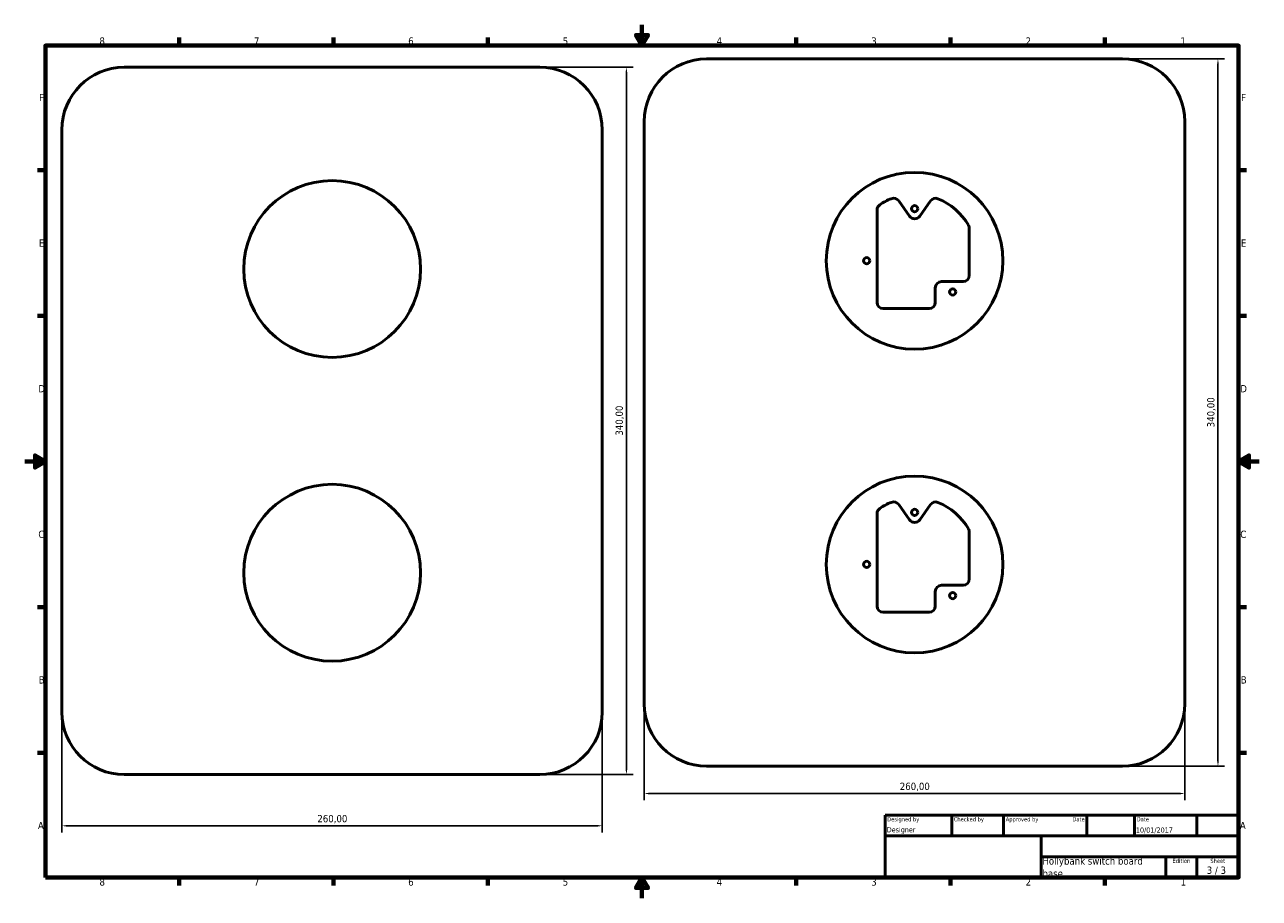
# Model space of a CAD drawing. Header units: millimetres. Extents: x 0 to 594, y 0 to 420.
import ezdxf
from ezdxf.enums import TextEntityAlignment as Align

# ---------------------------------------------------------------- set-up
doc = ezdxf.new("R2010")
doc.units = ezdxf.units.MM
for name, color, linetype, lineweight in [('Border (ISO)', 7, 'Continuous', 70), ('Dimension (ISO)', 7, 'Continuous', 25), ('Title (ISO)', 7, 'Continuous', 50), ('Visible (ISO)', 7, 'Continuous', 50)]:
    doc.layers.add(name, color=color, linetype=linetype, lineweight=lineweight)
doc.styles.add('Note Text (ISO)', font='tahoma.ttf')
doc.styles.add('Text Style39', font='tahoma.ttf')
doc.styles.add('Text Style41', font='tahoma.ttf')
doc.dimstyles.new('Default (ISO)', dxfattribs={"dimtxt": 3.5, "dimasz": 2.5, "dimexe": 3.175, "dimexo": 0, "dimgap": 0.762, "dimtad": 1, "dimrnd": 1e-08, "dimzin": 0, "dimtxsty": 'Note Text (ISO)', "dimcen": 0.09, "dimdle": 10, "dimclrd": 256, "dimclre": 256, "dimclrt": 256, "dimazin": 0, "dimtfac": 1.001486, "dimtmove": 0, "dimatfit": 3, "dimfxl": 1, "dimtolj": 1, "dimtzin": 0, "dimlwd": -1, "dimlwe": -1, "dimarcsym": 0})

# ---------------------------------------------------------------- blocks, each defined once
blk = doc.blocks.new('Borders Default Border')
at = {"layer": 'Border (ISO)'}
for p, q in [((74.25, 410), (74.25, 413.9)), ((148.5, 410), (148.5, 413.9)), ((222.75, 410), (222.75, 413.9)), ((371.25, 410), (371.25, 413.9)), ((445.5, 410), (445.5, 413.9)), ((519.75, 410), (519.75, 413.9)), ((10, 350), (6.1, 350)), ((584, 350), (587.9, 350)), ((10, 280), (6.1, 280)), ((584, 280), (587.9, 280)), ((10, 140), (6.1, 140)), ((584, 140), (587.9, 140)), ((10, 70), (6.1, 70)), ((584, 70), (587.9, 70)), ((74.25, 10), (74.25, 6.1)), ((148.5, 10), (148.5, 6.1)), ((222.75, 10), (222.75, 6.1)), ((371.25, 10), (371.25, 6.1)), ((445.5, 10), (445.5, 6.1)), ((519.75, 10), (519.75, 6.1))]:
    blk.add_line(p, q, dxfattribs=at)
at = {"layer": 'Border (ISO)', "flags": 128}
for points in [[(297, 420), (297, 410), (294.11, 415), (299.89, 415), (297, 410)], [(10, 10), (10, 410), (584, 410), (584, 10), (10, 10)], [(0, 210), (10, 210), (5, 212.89), (5, 207.11), (10, 210)], [(594, 210), (584, 210), (589, 212.89), (589, 207.11), (584, 210)], [(297, 0), (297, 10), (294.11, 5), (299.89, 5), (297, 10)]]:
    blk.add_lwpolyline(points, dxfattribs=at)
at = {"layer": 'Border (ISO)', "char_height": 3.5, "attachment_point": 7, "style": 'Note Text (ISO)'}
for s, insert in [('8', (35.98, 410.32)), ('7', (110.29, 410.4)), ('6', (184.51, 410.33)), ('5', (258.85, 410.33)), ('4', (332.9, 410.4)), ('3', (407.29, 410.33)), ('2', (481.56, 410.4)), ('1', (556.09, 410.4)), ('F', (6.94, 383.25)), ('F', (585.24, 383.25)), ('E', (6.85, 313.25)), ('E', (585.15, 313.25)), ('D', (6.57, 243.25)), ('D', (584.87, 243.25)), ('C', (6.56, 173.19)), ('C', (584.86, 173.19)), ('B', (6.78, 103.25)), ('B', (585.08, 103.25)), ('A', (6.36, 33.25)), ('A', (584.66, 33.25)), ('8', (35.98, 6.02)), ('7', (110.29, 6.1)), ('6', (184.51, 6.03)), ('5', (258.85, 6.03)), ('4', (332.9, 6.1)), ('3', (407.29, 6.03)), ('2', (481.56, 6.1)), ('1', (556.09, 6.1))]:
    blk.add_mtext(s, dxfattribs=dict(at, insert=insert))
blk = doc.blocks.new('Title Blocks ISO')
at = {"layer": 'Title (ISO)'}
for p, q in [((270.07, 130), (100.07, 130)), ((100.07, 130), (100.07, 100)), ((132.07, 120), (132.07, 130)), ((157.07, 120), (157.07, 130)), ((197.07, 120), (197.07, 130)), ((220.07, 120), (220.07, 130)), ((250.07, 120), (250.07, 130)), ((270.07, 100), (270.07, 130)), ((100.07, 120), (270.07, 120)), ((175.07, 120), (175.07, 100)), ((270.07, 110), (175.07, 110)), ((235.07, 100), (235.07, 110)), ((250.07, 100), (250.07, 110)), ((100.07, 100), (270.07, 100))]:
    blk.add_line(p, q, dxfattribs=at)
at = {"layer": 'Title (ISO)', "style": 'Text Style41'}
for s, p in [('Designed by', (101.07, 129)), ('Checked by', (133.07, 129)), ('Approved by', (158.07, 129)), ('Date', (221.07, 129))]:
    blk.add_text(s, height=2, dxfattribs=at).set_placement(p, align=Align.TOP_LEFT)
blk.add_text('Date', height=2, dxfattribs=at).set_placement((196.07, 129), align=Align.TOP_RIGHT)
for s, p in [('Edition', (242.57, 109)), ('Sheet', (260.07, 109))]:
    blk.add_text(s, height=2, dxfattribs=at).set_placement(p, align=Align.TOP_CENTER)
at = {"layer": 'Title (ISO)', "style": 'Note Text (ISO)'}
blk.add_text('3 / 3 ', height=3.5, dxfattribs=at).set_placement((260.07, 103.5), align=Align.MIDDLE_CENTER)
at = {"layer": 'Title (ISO)'}
for tag, p, height, style in [('AUTHOR_001', (100.82, 121.71), 2.5, 'Text Style39'), ('CREATION_DATE_001', (220.69, 121.54), 2.5, 'Text Style39'), ('PART_NUMBER_001', (175.72, 106.2), 3.5, 'Note Text (ISO)'), ('PART_NUMBER_002', (175.75, 100.21), 3.5, 'Note Text (ISO)')]:
    blk.add_attdef(tag, p, '', height=height, dxfattribs=dict(at, style=style))
at = {"layer": 'Title (ISO)', "style": 'Text Style39'}
for tag, p in [('CHECKED_BY', (133.07, 121)), ('ENG_APPROVED_BY', (158.07, 121))]:
    blk.add_attdef(tag, text='', height=2.5, dxfattribs=at).set_placement(p, align=Align.BOTTOM_LEFT)
blk.add_attdef('ENG_APPROVAL_DATE', text='', height=2.5, dxfattribs=at).set_placement((196.07, 121), align=Align.BOTTOM_RIGHT)
at = {"layer": 'Title (ISO)', "style": 'Note Text (ISO)'}
for tag, p in [('TITLE', (222.57, 115)), ('COMPANY', (137.41, 109.96)), ('REVISION_NUMBER', (242.57, 103.5))]:
    blk.add_attdef(tag, text='', height=3.5, dxfattribs=at).set_placement(p, align=Align.MIDDLE_CENTER)
blk = doc.blocks.new('*D6')
at = {"layer": 'Defpoints', "color": 0}
for p in [(17.88, 89.52), (277.88, 89.52), (277.88, 34.86)]:
    blk.add_point(p, dxfattribs=at)
at = {"layer": 'Dimension (ISO)'}
for p, q in [((17.88, 89.52), (17.88, 31.68)), ((277.88, 89.52), (277.88, 31.68)), ((20.38, 34.86), (275.38, 34.86))]:
    blk.add_line(p, q, dxfattribs=at)
for points in [[(20.38, 35.27), (20.38, 34.44), (17.88, 34.86)], [(275.38, 35.27), (275.38, 34.44), (277.88, 34.86)]]:
    blk.add_solid(points, dxfattribs=at)
at = {"layer": 'Dimension (ISO)', "insert": (140.8, 40.06), "char_height": 3.5, "attachment_point": 1, "style": 'Note Text (ISO)'}
blk.add_mtext('\\A1;260,00', dxfattribs=at)
blk = doc.blocks.new('*D7')
at = {"layer": 'Defpoints', "color": 0}
for p in [(528.11, 403.52), (528.11, 63.52), (574.11, 63.52)]:
    blk.add_point(p, dxfattribs=at)
at = {"layer": 'Dimension (ISO)'}
for p, q in [((528.11, 403.52), (577.28, 403.52)), ((574.11, 401.02), (574.11, 66.02)), ((528.11, 63.52), (577.28, 63.52))]:
    blk.add_line(p, q, dxfattribs=at)
for points in [[(573.69, 401.02), (574.52, 401.02), (574.11, 403.52)], [(573.69, 66.02), (574.52, 66.02), (574.11, 63.52)]]:
    blk.add_solid(points, dxfattribs=at)
at = {"layer": 'Dimension (ISO)', "insert": (568.9, 226.43), "char_height": 3.5, "attachment_point": 1, "rotation": 90, "style": 'Note Text (ISO)'}
blk.add_mtext('\\A1;340,00', dxfattribs=at)
blk = doc.blocks.new('*D8')
at = {"layer": 'Defpoints', "color": 0}
for p in [(298.11, 93.52), (558.11, 93.52), (558.11, 50.37)]:
    blk.add_point(p, dxfattribs=at)
at = {"layer": 'Dimension (ISO)'}
for p, q in [((298.11, 93.52), (298.11, 47.19)), ((558.11, 93.52), (558.11, 47.19)), ((300.61, 50.37), (555.61, 50.37))]:
    blk.add_line(p, q, dxfattribs=at)
for points in [[(300.61, 50.79), (300.61, 49.95), (298.11, 50.37)], [(555.61, 50.79), (555.61, 49.95), (558.11, 50.37)]]:
    blk.add_solid(points, dxfattribs=at)
at = {"layer": 'Dimension (ISO)', "insert": (421.03, 55.57), "char_height": 3.5, "attachment_point": 1, "style": 'Note Text (ISO)'}
blk.add_mtext('\\A1;260,00', dxfattribs=at)
blk = doc.blocks.new('*D9')
at = {"layer": 'Defpoints', "color": 0}
for p in [(247.88, 399.52), (247.88, 59.52), (289.49, 59.52)]:
    blk.add_point(p, dxfattribs=at)
at = {"layer": 'Dimension (ISO)'}
for p, q in [((247.88, 399.52), (292.67, 399.52)), ((289.49, 397.02), (289.49, 62.02)), ((247.88, 59.52), (292.67, 59.52))]:
    blk.add_line(p, q, dxfattribs=at)
for points in [[(289.08, 397.02), (289.91, 397.02), (289.49, 399.52)], [(289.08, 62.02), (289.91, 62.02), (289.49, 59.52)]]:
    blk.add_solid(points, dxfattribs=at)
at = {"layer": 'Dimension (ISO)', "insert": (284.29, 222.43), "char_height": 3.5, "attachment_point": 1, "rotation": 90, "style": 'Note Text (ISO)'}
blk.add_mtext('\\A1;340,00', dxfattribs=at)

msp = doc.modelspace()

# ---------------------------------------------------------------- linework, layer by layer
at = {"layer": 'Visible (ISO)'}
for p, q in [((47.878, 399.516), (247.878, 399.516)), ((328.108, 403.519), (528.108, 403.519)), ((17.878, 89.516), (17.878, 369.516)), ((277.878, 369.516), (277.878, 89.516)), ((298.108, 93.519), (298.108, 373.519)), ((558.108, 373.519), (558.108, 93.519)), ((425.706, 327.962), (420.501, 335.311)), ((435.825, 335.278), (430.595, 327.953)), ((410.108, 330.969), (410.108, 286.519)), ((454.474, 299.519), (454.474, 322.047)), ((438.108, 286.519), (438.108, 293.519)), ((441.108, 296.519), (451.474, 296.519)), ((413.108, 283.519), (435.108, 283.519)), ((410.108, 184.969), (410.108, 140.519)), ((425.706, 181.962), (420.501, 189.311)), ((435.825, 189.278), (430.595, 181.953)), ((454.474, 153.519), (454.474, 176.047)), ((441.108, 150.519), (451.474, 150.519)), ((438.108, 140.519), (438.108, 147.519)), ((413.108, 137.519), (435.108, 137.519)), ((247.878, 59.516), (47.878, 59.516)), ((528.108, 63.519), (328.108, 63.519))]:
    msp.add_line(p, q, dxfattribs=at)
for centre, radius in [((147.914, 302.523), 42.5), ((428.144, 306.513), 42.5), ((428.144, 331.519), 1.5), ((405.108, 306.513), 1.5), ((446.474, 291.519), 1.5), ((428.144, 160.513), 42.5), ((147.914, 156.523), 42.5), ((428.144, 185.519), 1.5), ((405.108, 160.513), 1.5), ((446.474, 145.519), 1.5)]:
    msp.add_circle(centre, radius, dxfattribs=at)
for centre, radius, start, end in [((47.878, 369.516), 30, 90, 180), ((247.878, 369.516), 30, 0, 90), ((328.108, 373.519), 30, 90, 180), ((528.108, 373.519), 30, 0, 90), ((413.108, 330.969), 3, 123.748989, 180), ((428.108, 308.519), 30, 111.864053, 123.748989), ((418.053, 333.577), 3, 35.307312, 111.864053), ((438.267, 333.535), 3, 67.897586, 144.475739), ((428.108, 308.519), 30, 30.068134, 67.897586), ((428.154, 329.696), 3, 215.307312, 324.475739), ((451.474, 322.047), 3, 0, 30.068134), ((451.474, 299.519), 3, 270, 0), ((441.108, 293.519), 3, 90, 180), ((413.108, 286.519), 3, 180, 270), ((435.108, 286.519), 3, 270, 0), ((428.108, 162.519), 30, 111.864053, 123.748989), ((418.053, 187.577), 3, 35.307312, 111.864053), ((438.267, 187.535), 3, 67.897586, 144.475739), ((428.108, 162.519), 30, 30.068134, 67.897586), ((413.108, 184.969), 3, 123.748989, 180), ((428.154, 183.696), 3, 215.307312, 324.475739), ((451.474, 176.047), 3, 0, 30.068134), ((441.108, 147.519), 3, 90, 180), ((451.474, 153.519), 3, 270, 0), ((413.108, 140.519), 3, 180, 270), ((435.108, 140.519), 3, 270, 0), ((47.878, 89.516), 30, 180, 270), ((247.878, 89.516), 30, 270, 0), ((328.108, 93.519), 30, 180, 270), ((528.108, 93.519), 30, 270, 0)]:
    msp.add_arc(centre, radius, start, end, dxfattribs=at)

# ---------------------------------------------------------------- block references
msp.add_blockref('Borders Default Border', (0, 0))
msp.add_blockref('Title Blocks ISO', (313.929, -90)).add_auto_attribs({'PART_NUMBER_001': 'Hollybank switch board', 'AUTHOR_001': 'Designer', 'CREATION_DATE_001': '10/01/2017', 'PART_NUMBER_002': 'base'})

# ---------------------------------------------------------------- dimensions: what is measured, and where the dimension line sits
at = {"layer": 'Dimension (ISO)'}
for base, p1, p2, picture, middle in [((289.494, 59.516), (247.878, 399.516), (247.878, 59.516), '*D9', (289.494, 229.516)), ((574.108, 63.519), (528.108, 403.519), (528.108, 63.519), '*D7', (574.108, 233.519))]:
    dim = msp.add_linear_dim(base=base, p1=p1, p2=p2, angle=270, dimstyle='Default (ISO)', override={"dimgap": 0.762, "dimdec": 2, "dimtol": 0, "dimlim": 0, "dimtp": 0, "dimtm": 0, "dimtdec": 2, "dimtofl": 0, "dimatfit": 1}, dxfattribs=at)
    dim.commit()
    dim.dimension.update_dxf_attribs({"geometry": picture, "text_midpoint": middle, "dimtype": 160})
for base, p1, p2, picture, middle in [((277.878, 34.856), (17.878, 89.516), (277.878, 89.516), '*D6', (147.878, 34.856)), ((558.108, 50.369), (298.108, 93.519), (558.108, 93.519), '*D8', (428.108, 50.369))]:
    dim = msp.add_linear_dim(base=base, p1=p1, p2=p2, dimstyle='Default (ISO)', override={"dimgap": 0.762, "dimdec": 2, "dimtol": 0, "dimlim": 0, "dimtp": 0, "dimtm": 0, "dimtdec": 2, "dimtofl": 0, "dimatfit": 1}, dxfattribs=at)
    dim.commit()
    dim.dimension.update_dxf_attribs({"geometry": picture, "text_midpoint": middle, "dimtype": 160})

doc.saveas('drawing.dxf')
